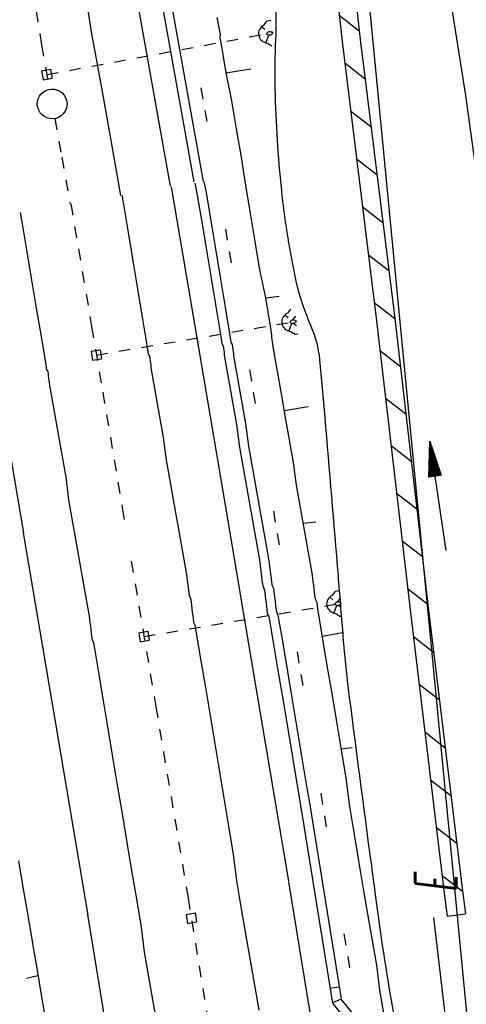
# Model space of a CAD drawing. Extents: x 447693 to 448165, y 439527 to 440695.
# Tile 72 of 88: x 447839 to 447858, y 440356 to 440399. Entities that reach past the tile are written whole.
import ezdxf

# ---------------------------------------------------------------- set-up
doc = ezdxf.new("R2010")
doc.units = 0
doc.header["$LTSCALE"] = 2
doc.header["$MEASUREMENT"] = 0
for name, pattern in [('ACAD_ISO03W100', [0.5, 0.25, -0.25]), ('ACAD_ISO05W100', [0.5, 0.25, -0.25]), ('ACAD_ISO10W100W', [0.5, 0.25, -0.25]), ('AUSGEZOGEN', [0]), ('PUNKTX2', [0.5, 0.25, -0.25])]:
    doc.linetypes.add(name, pattern=pattern)
doc.layers.get('0').update_dxf_attribs({"linetype": 'AUSGEZOGEN'})
for name, color, linetype in [('209-GRENZL-BAB', 7, 'AUSGEZOGEN'), ('ANMERKUNG', 7, 'CONTINUOUS'), ('BOESCHG', 250, 'AUSGEZOGEN'), ('DB-Bahnachse', 7, 'CONTINUOUS'), ('DB-Boeschungen', 15, 'CONTINUOUS'), ('DB-Gleisachse', 7, 'CONTINUOUS'), ('DB-Gleisachsen', 7, 'CONTINUOUS'), ('DB-GRABEN', 15, 'AUSGEZOGEN'), ('DB-HZV-Stützscheiben', 15, 'CONTINUOUS'), ('DB-Ingenieurbauwerke', 15, 'CONTINUOUS'), ('DB-Kabelanlagen', 15, 'CONTINUOUS'), ('DB-Wege', 15, 'CONTINUOUS'), ('MULDE', 250, 'AUSGEZOGEN'), ('PFEILTOP', 200, 'AUSGEZOGEN'), ('Rinne', 200, 'CONTINUOUS')]:
    doc.layers.add(name, color=color, linetype=linetype)
doc.styles.add('ROMANS', font='romans.shx', dxfattribs={"width": 0.8})

# ---------------------------------------------------------------- blocks, each defined once
blk = doc.blocks.new('PFEIL2')
at = {"color": 0}
for p, q in [((0.88, 0.002), (-2.401, -0.012)), ((0.881, -0.271), (0.879, 0.276)), ((0.879, 0.276), (2.429, 0.009)), ((0.911, 0.27), (0.879, 0.265)), ((0.965, 0.261), (0.879, 0.246)), ((1.019, 0.252), (0.879, 0.228)), ((1.073, 0.242), (0.879, 0.209)), ((1.127, 0.233), (0.879, 0.191)), ((1.181, 0.224), (0.879, 0.172)), ((1.235, 0.214), (0.879, 0.154)), ((1.289, 0.205), (0.879, 0.135)), ((1.343, 0.196), (0.879, 0.117)), ((1.397, 0.187), (0.879, 0.098)), ((1.451, 0.177), (0.879, 0.08)), ((1.505, 0.168), (0.879, 0.061)), ((1.559, 0.159), (0.88, 0.043)), ((1.613, 0.149), (0.88, 0.024)), ((1.668, 0.14), (0.88, 0.006)), ((1.722, 0.131), (0.88, -0.013)), ((1.776, 0.121), (0.88, -0.031)), ((1.83, 0.112), (0.88, -0.05)), ((1.884, 0.103), (0.88, -0.068)), ((1.938, 0.094), (0.88, -0.087)), ((1.992, 0.084), (0.88, -0.105)), ((2.046, 0.075), (0.88, -0.124)), ((2.1, 0.066), (0.88, -0.142)), ((2.154, 0.056), (0.88, -0.161)), ((2.208, 0.047), (0.88, -0.179)), ((2.262, 0.038), (0.881, -0.198)), ((2.316, 0.029), (0.881, -0.216)), ((2.37, 0.019), (0.881, -0.235)), ((2.424, 0.01), (0.881, -0.253)), ((2.429, 0.009), (0.881, -0.271))]:
    blk.add_line(p, q, dxfattribs=at)

msp = doc.modelspace()

# ---------------------------------------------------------------- hatches: boundary and pattern name
at = {"layer": 'PFEILTOP'}
h = msp.add_hatch(dxfattribs=at)
h.set_pattern_fill('_USER', color=256, scale=1.5, angle=45, style=0, pattern_type=0)
h.set_pattern_definition([(322.2121, (447848.9188, 440435.9402), (0.91911, 1.185427), [])])
edge = h.paths.add_edge_path()
edge.add_line((447845.106, 440456.37), (447845.902, 440456.442))
edge.add_line((447845.902, 440456.442), (447845.969, 440455.702))
edge.add_line((447845.969, 440455.702), (447847.182, 440447.943))
edge.add_line((447847.182, 440447.943), (447848.957, 440435.674))
edge.add_line((447848.957, 440435.674), (447850.632, 440422.419))
edge.add_line((447850.632, 440422.419), (447852.187, 440410.106))
edge.add_line((447852.187, 440410.106), (447853.544, 440397.848))
edge.add_line((447853.544, 440397.848), (447855.052, 440385.626))
edge.add_line((447855.052, 440385.626), (447856.534, 440372.857))
edge.add_line((447856.534, 440372.857), (447858.014, 440360.566))
edge.add_line((447858.014, 440360.566), (447858.144, 440359.573))
edge.add_line((447845.106, 440456.37), (447845.175, 440455.604))
edge.add_line((447845.175, 440455.604), (447846.39, 440447.823))
edge.add_line((447846.39, 440447.823), (447848.165, 440435.566))
edge.add_line((447848.165, 440435.566), (447849.838, 440422.319))
edge.add_line((447849.838, 440422.319), (447851.393, 440410.012))
edge.add_line((447851.393, 440410.012), (447852.75, 440397.756))
edge.add_line((447852.75, 440397.756), (447854.258, 440385.53))
edge.add_line((447854.258, 440385.53), (447855.74, 440372.763))
edge.add_line((447855.74, 440372.763), (447857.22, 440360.466))
edge.add_line((447857.22, 440360.466), (447857.35, 440359.469))

# ---------------------------------------------------------------- linework, layer by layer
at = {"layer": '209-GRENZL-BAB', "flags": 128}
msp.add_lwpolyline([(447860.718, 440329.207), (447848.642, 440454.484)], dxfattribs=at)
at = {"layer": 'BOESCHG', "flags": 128}
msp.add_lwpolyline([(447841.981, 440461.039, -0.006619), (447842.458, 440458.389, -0.012671), (447842.653, 440456.996, -0.000941), (447842.997, 440453.941, 0.003655), (447843.09, 440453.154, 0.001128), (447843.394, 440450.776, 0.001784), (447843.595, 440449.273, 0.005206), (447843.848, 440447.561, -0.0034), (447844.246, 440444.94, -0.005019), (447844.714, 440441.463, -0.003732), (447845.261, 440436.775, -0.010405), (447845.402, 440435.171, 0.007381), (447845.588, 440432.91, 0.039608), (447846.424, 440428.202, -0.043027), (447847.165, 440423.862, -0.007666), (447847.293, 440421.968, 0.010073), (447847.398, 440420.527, 0.00665), (447847.895, 440415.855, -0.006994), (447848.364, 440411.413, -0.002764), (447848.468, 440410.201, 0.001682), (447848.635, 440408.209, 0.026182), (447849.331, 440403.246, -0.032843), (447849.833, 440399.28, -0.027064), (447849.842, 440397.858, 0.017602), (447849.814, 440395.672, 0.020563), (447850.096, 440391.251, 0.024364), (447850.667, 440387.556, 0.052935), (447851.373, 440385.335, -0.079643), (447851.765, 440383.831, -0.002652), (447851.994, 440381.309, -0.000964), (447852.573, 440374.369, -0.000371), (447852.778, 440371.834, 0.001588), (447852.827, 440371.242, 0.009735), (447853.006, 440369.551, 0.002084), (447854.031, 440361.671, 0.000459), (447854.189, 440360.499, 0.00032), (447854.419, 440358.821, 0.016726), (447855.301, 440353.687, -0.019065), (447856.053, 440349.178, -0.018328), (447856.213, 440347.412, 0.023148), (447856.354, 440346.014, 0.009181), (447857.789, 440337.388, -0.002735), (447862.98, 440308.496, -0.000965), (447864.118, 440301.883, 0.003565), (447864.435, 440300.094, 0.038236), (447864.695, 440299.112, -0.016906), (447865.377, 440296.922, -0.029081), (447867.47, 440287.094, 0.026959), (447869.682, 440276.484, 0.000674), (447870.173, 440274.644, -0.000208), (447871.77, 440268.683, -0.002031), (447873.672, 440261.455, -0.001437), (447876.289, 440251.219)], format="xyb", dxfattribs=at)
msp.add_lwpolyline([(447849.214, 440459.976), (447850.287, 440457.612), (447851.898, 440449.478), (447852.227, 440440.394), (447854.306, 440419.82), (447858.141, 440395.399), (447861.73, 440369.363), (447863.918, 440348.9), (447874.121, 440302.456), (447876.374, 440277.407), (447880.798, 440264.069), (447890.709, 440223.853), (447896.86, 440204.496)], dxfattribs=at)
at = {"layer": 'DB-Bahnachse', "linetype": 'ACAD_ISO05W100'}
for p, q in [((447839.218, 440400.083), (447839.609, 440397.613)), ((447839.609, 440397.613), (447839.958, 440395.663)), ((447840.187, 440394.383), (447840.49, 440392.69)), ((447840.49, 440392.69), (447840.857, 440390.641))]:
    msp.add_line(p, q, dxfattribs=at)
at = {"layer": 'DB-Bahnachse', "linetype": 'ACAD_ISO10W100W'}
for p, q in [((447840.89, 440390.645), (447841.801, 440385.272)), ((447841.801, 440385.272), (447842.285, 440382.403)), ((447842.285, 440382.403), (447843.2, 440376.982)), ((447843.2, 440376.982), (447843.227, 440376.823)), ((447843.534, 440375.002), (447844.607, 440368.642)), ((447844.607, 440368.642), (447846.019, 440360.253)), ((447846.019, 440360.253), (447847.4, 440351.709))]:
    msp.add_line(p, q, dxfattribs=at)
at = {"layer": 'DB-Bahnachse', "linetype": 'Continuous'}
msp.add_ellipse((447840.073, 440395.023), major_axis=(-0.46, 0.46), ratio=1, start_param=2.59508645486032, end_param=8.878271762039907, dxfattribs=at)
at = {"layer": 'DB-Boeschungen', "linetype": 'Continuous'}
for p, q in [((447847.27, 440398.803), (447847.3, 440398.657)), ((447847.3, 440398.657), (447847.331, 440398.51)), ((447847.331, 440398.51), (447847.361, 440398.363)), ((447847.361, 440398.363), (447847.392, 440398.216)), ((447847.392, 440398.216), (447847.422, 440398.069)), ((447847.422, 440398.069), (447847.404, 440397.912)), ((447847.404, 440397.912), (447847.434, 440397.765)), ((447847.434, 440397.765), (447847.464, 440397.618)), ((447847.464, 440397.618), (447847.669, 440396.384)), ((447847.669, 440396.384), (447848.756, 440396.558)), ((447847.669, 440396.384), (447847.922, 440395.16)), ((447847.922, 440395.16), (447848.127, 440393.926)), ((447848.127, 440393.926), (447848.332, 440392.692)), ((447848.332, 440392.692), (447848.459, 440391.924))]:
    msp.add_line(p, q, dxfattribs=at)
at = {"layer": 'DB-Gleisachse', "linetype": 'Continuous'}
for p, q in [((447843.121, 440391.022), (447843.202, 440390.539)), ((447838.679, 440390.272), (447838.762, 440389.777)), ((447843.202, 440390.539), (447843.408, 440389.305)), ((447838.762, 440389.777), (447838.968, 440388.543)), ((447843.408, 440389.305), (447843.614, 440388.071)), ((447838.968, 440388.543), (447839.175, 440387.309)), ((447843.614, 440388.071), (447843.82, 440386.837)), ((447839.175, 440387.309), (447839.381, 440386.075)), ((447843.82, 440386.837), (447844.027, 440385.603)), ((447839.381, 440386.075), (447839.587, 440384.841)), ((447844.027, 440385.603), (447844.233, 440384.37)), ((447839.587, 440384.841), (447839.793, 440383.607)), ((447844.233, 440384.37), (447844.245, 440384.27)), ((447844.245, 440384.27), (447844.258, 440384.171)), ((447844.258, 440384.171), (447844.27, 440384.072)), ((447844.27, 440384.072), (447844.333, 440383.979)), ((447844.333, 440383.979), (447844.345, 440383.88)), ((447844.345, 440383.88), (447844.358, 440383.781)), ((447844.358, 440383.781), (447844.37, 440383.681)), ((447839.793, 440383.607), (447839.806, 440383.508)), ((447839.806, 440383.508), (447839.818, 440383.409)), ((447839.818, 440383.409), (447839.881, 440383.316)), ((447839.881, 440383.316), (447839.893, 440383.217)), ((447844.37, 440383.681), (447844.383, 440383.582)), ((447844.383, 440383.582), (447844.395, 440383.483)), ((447844.395, 440383.483), (447844.408, 440383.384)), ((447844.408, 440383.384), (447844.583, 440382.398)), ((447839.893, 440383.217), (447839.906, 440383.117)), ((447839.906, 440383.117), (447839.918, 440383.018)), ((447839.918, 440383.018), (447839.931, 440382.919)), ((447839.931, 440382.919), (447839.943, 440382.82)), ((447839.943, 440382.82), (447839.956, 440382.721)), ((447839.956, 440382.721), (447839.968, 440382.621)), ((447839.968, 440382.621), (447840.143, 440381.636)), ((447844.583, 440382.398), (447844.758, 440381.412)), ((447840.143, 440381.636), (447840.318, 440380.65)), ((447844.758, 440381.412), (447844.932, 440380.426)), ((447840.318, 440380.65), (447840.493, 440379.664)), ((447844.932, 440380.426), (447845.058, 440379.434)), ((447840.493, 440379.664), (447840.668, 440378.678)), ((447845.058, 440379.434), (447845.233, 440378.448)), ((447840.668, 440378.678), (447840.793, 440377.686)), ((447845.233, 440378.448), (447845.408, 440377.462)), ((447840.793, 440377.686), (447840.968, 440376.7)), ((447845.408, 440377.462), (447845.583, 440376.476)), ((447840.968, 440376.7), (447841.143, 440375.714)), ((447845.583, 440376.476), (447845.757, 440375.491)), ((447841.143, 440375.714), (447841.318, 440374.728)), ((447845.757, 440375.491), (447845.932, 440374.505)), ((447841.318, 440374.728), (447841.493, 440373.742)), ((447845.932, 440374.505), (447846.058, 440373.513)), ((447841.493, 440373.742), (447841.668, 440372.757)), ((447846.058, 440373.513), (447846.126, 440373.37)), ((447846.126, 440373.37), (447846.145, 440373.221)), ((447846.145, 440373.221), (447846.164, 440373.072)), ((447846.164, 440373.072), (447846.182, 440372.924)), ((447846.182, 440372.924), (447846.201, 440372.775)), ((447841.668, 440372.757), (447841.687, 440372.608)), ((447841.687, 440372.608), (447841.705, 440372.459)), ((447846.201, 440372.775), (447846.22, 440372.626)), ((447846.22, 440372.626), (447846.239, 440372.477)), ((447841.705, 440372.459), (447841.724, 440372.31)), ((447841.724, 440372.31), (447841.743, 440372.161)), ((447841.743, 440372.161), (447841.762, 440372.013)), ((447846.239, 440372.477), (447846.258, 440372.328)), ((447846.258, 440372.328), (447846.326, 440372.186)), ((447846.326, 440372.186), (447846.345, 440372.037)), ((447841.762, 440372.013), (447841.781, 440371.864)), ((447841.781, 440371.864), (447841.799, 440371.715)), ((447841.799, 440371.715), (447841.818, 440371.566)), ((447846.345, 440372.037), (447846.551, 440370.803)), ((447841.818, 440371.566), (447841.887, 440371.424)), ((447841.887, 440371.424), (447841.905, 440371.275)), ((447841.905, 440371.275), (447842.112, 440370.041)), ((447846.551, 440370.803), (447846.757, 440369.569)), ((447842.112, 440370.041), (447842.318, 440368.807)), ((447846.757, 440369.569), (447846.964, 440368.335)), ((447842.318, 440368.807), (447842.524, 440367.573)), ((447846.964, 440368.335), (447847.17, 440367.101)), ((447842.524, 440367.573), (447842.73, 440366.339)), ((447847.17, 440367.101), (447847.376, 440365.868)), ((447842.73, 440366.339), (447842.937, 440365.105)), ((447847.376, 440365.868), (447847.582, 440364.634)), ((447842.937, 440365.105), (447843.143, 440363.871)), ((447847.582, 440364.634), (447847.789, 440363.4)), ((447843.143, 440363.871), (447843.343, 440362.687)), ((447847.789, 440363.4), (447847.995, 440362.166)), ((447843.343, 440362.687), (447843.549, 440361.453)), ((447847.995, 440362.166), (447848.151, 440360.926)), ((447843.549, 440361.453), (447843.755, 440360.219)), ((447848.151, 440360.926), (447848.358, 440359.692)), ((447843.755, 440360.219), (447843.962, 440358.985)), ((447848.358, 440359.692), (447848.545, 440358.607)), ((447843.962, 440358.985), (447844.099, 440357.894)), ((447848.545, 440358.607), (447848.733, 440357.522)), ((447844.099, 440357.894), (447844.287, 440356.809)), ((447848.733, 440357.522), (447848.92, 440356.437)), ((447844.287, 440356.809), (447844.474, 440355.724)), ((447848.92, 440356.437), (447849.107, 440355.352)), ((447844.474, 440355.724), (447844.662, 440354.639))]:
    msp.add_line(p, q, dxfattribs=at)
at = {"layer": 'DB-Gleisachsen', "linetype": 'Continuous'}
for p, q in [((447841.395, 440400.653), (447841.786, 440398.184)), ((447841.786, 440398.184), (447842.226, 440395.722)), ((447842.226, 440395.722), (447842.667, 440393.261)), ((447842.667, 440393.261), (447843.069, 440391.014))]:
    msp.add_line(p, q, dxfattribs=at)
at = {"layer": 'DB-GRABEN', "linetype": 'Continuous'}
for p, q in [((447849.368, 440398.282), (447849.228, 440398.398)), ((447849.346, 440398.485), (447849.48, 440398.664)), ((447849.48, 440398.664), (447849.642, 440398.693)), ((447849.411, 440397.699), (447849.542, 440398.038)), ((447849.496, 440397.682), (447849.683, 440397.563)), ((447848.451, 440391.922), (447848.528, 440391.464)), ((447848.528, 440391.464), (447848.734, 440390.23)), ((447848.734, 440390.23), (447848.94, 440388.996)), ((447848.94, 440388.996), (447849.146, 440387.762)), ((447849.146, 440387.762), (447849.402, 440386.534)), ((447849.402, 440386.534), (447849.998, 440386.61)), ((447849.402, 440386.534), (447849.608, 440385.301)), ((447850.373, 440385.865), (447850.509, 440386.042)), ((447850.391, 440385.662), (447850.253, 440385.78)), ((447850.595, 440385.565), (447850.723, 440385.73)), ((447849.608, 440385.301), (447849.621, 440385.201)), ((447849.621, 440385.201), (447849.634, 440385.102)), ((447849.634, 440385.102), (447849.646, 440385.003)), ((447849.646, 440385.003), (447849.659, 440384.904)), ((447850.424, 440385.079), (447850.561, 440385.415)), ((447850.509, 440385.059), (447850.694, 440384.937)), ((447850.621, 440385.417), (447850.765, 440385.322)), ((447849.659, 440384.904), (447849.671, 440384.804)), ((447849.671, 440384.804), (447849.684, 440384.705)), ((447849.684, 440384.705), (447849.696, 440384.606)), ((447849.696, 440384.606), (447849.709, 440384.507)), ((447850.694, 440384.937), (447850.811, 440384.956)), ((447849.709, 440384.507), (447849.721, 440384.408)), ((447849.721, 440384.408), (447849.734, 440384.308)), ((447849.734, 440384.308), (447849.909, 440383.323)), ((447849.909, 440383.323), (447850.084, 440382.337)), ((447850.084, 440382.337), (447850.265, 440381.301)), ((447850.227, 440381.599), (447851.263, 440381.78)), ((447850.265, 440381.301), (447850.44, 440380.315)), ((447850.44, 440380.315), (447850.615, 440379.33)), ((447850.615, 440379.33), (447850.74, 440378.337)), ((447850.74, 440378.337), (447850.915, 440377.352)), ((447850.915, 440377.352), (447851.09, 440376.366)), ((447851.052, 440376.663), (447851.598, 440376.732)), ((447851.09, 440376.366), (447851.265, 440375.38)), ((447851.265, 440375.38), (447851.44, 440374.394)), ((447851.44, 440374.394), (447851.458, 440374.245)), ((447851.458, 440374.245), (447851.477, 440374.096)), ((447851.477, 440374.096), (447851.496, 440373.948)), ((447851.496, 440373.948), (447851.515, 440373.799)), ((447851.515, 440373.799), (447851.534, 440373.65)), ((447851.534, 440373.65), (447851.552, 440373.501)), ((447851.552, 440373.501), (447851.571, 440373.352)), ((447851.571, 440373.352), (447851.64, 440373.21)), ((447852.354, 440373.316), (447852.215, 440373.435)), ((447852.335, 440373.52), (447852.472, 440373.696)), ((447852.472, 440373.696), (447852.626, 440373.722)), ((447851.64, 440373.21), (447851.658, 440373.061)), ((447851.658, 440373.061), (447851.677, 440372.912)), ((447852.387, 440372.733), (447852.524, 440373.069)), ((447852.558, 440373.219), (447852.656, 440373.346)), ((447852.583, 440373.071), (447852.684, 440373.005)), ((447851.677, 440372.912), (447851.883, 440371.678)), ((447852.471, 440372.714), (447852.657, 440372.592)), ((447852.657, 440372.592), (447852.716, 440372.601)), ((447851.877, 440371.728), (447852.774, 440371.885)), ((447851.883, 440371.678), (447852.09, 440370.444)), ((447852.09, 440370.444), (447852.296, 440369.21)), ((447852.296, 440369.21), (447852.502, 440367.977)), ((447852.502, 440367.977), (447852.708, 440366.743)), ((447852.702, 440366.792), (447853.198, 440366.855)), ((447852.708, 440366.743), (447852.915, 440365.509)), ((447852.915, 440365.509), (447853.071, 440364.269)), ((447853.071, 440364.269), (447853.278, 440363.035)), ((447853.278, 440363.035), (447853.484, 440361.801)), ((447838.606, 440361.887), (447838.812, 440360.653)), ((447853.484, 440361.801), (447853.69, 440360.567)), ((447838.812, 440360.653), (447839.018, 440359.419)), ((447853.69, 440360.567), (447853.877, 440359.482)), ((447839.018, 440359.419), (447839.224, 440358.186)), ((447853.877, 440359.482), (447854.065, 440358.397)), ((447854.065, 440358.397), (447854.252, 440357.312)), ((447839.224, 440358.186), (447839.412, 440357.1)), ((447839.412, 440357.1), (447839.599, 440356.015)), ((447854.252, 440357.312), (447854.39, 440356.221)), ((447839.443, 440356.852), (447838.953, 440356.74)), ((447854.39, 440356.221), (447854.578, 440355.135)), ((447839.599, 440356.015), (447839.787, 440354.93))]:
    msp.add_line(p, q, dxfattribs=at)
for centre, major_axis, ratio, start_param, end_param in [((447849.588, 440398.114), (0.49, 0.066), 0.879152, 1.966017, 4.408131), ((447850.608, 440385.491), (0.49, 0.067), 0.879222, 1.950057, 4.392338), ((447852.57, 440373.145), (0.49, 0.067), 0.879222, 1.950057, 4.392338)]:
    msp.add_ellipse(centre, major_axis=major_axis, ratio=ratio, start_param=start_param, end_param=end_param, dxfattribs=at)
at = {"layer": 'DB-HZV-Stützscheiben', "linetype": 'PUNKTX2'}
for p, q in [((447846.579, 440395.727), (447846.923, 440393.757)), ((447847.647, 440389.545), (447847.985, 440387.574)), ((447848.699, 440383.385), (447849.037, 440381.413)), ((447849.748, 440377.2), (447850.081, 440375.228)), ((447850.783, 440371.037), (447851.115, 440369.064)), ((447851.816, 440364.85), (447852.143, 440362.877)), ((447852.834, 440358.684), (447853.161, 440356.711))]:
    msp.add_line(p, q, dxfattribs=at)
at = {"layer": 'DB-Ingenieurbauwerke', "linetype": 'Continuous'}
for p, q in [((447843.57, 440400.742), (447845.237, 440391.424)), ((447839.608, 440396.468), (447840.001, 440396.544)), ((447839.608, 440396.468), (447839.684, 440396.075)), ((447840.001, 440396.544), (447840.077, 440396.151)), ((447839.684, 440396.075), (447840.077, 440396.151)), ((447845.278, 440391.389), (447846.674, 440383.144)), ((447841.776, 440384.194), (447842.171, 440384.261)), ((447841.776, 440384.194), (447841.843, 440383.8)), ((447842.171, 440384.261), (447842.237, 440383.866)), ((447841.843, 440383.8), (447842.237, 440383.866)), ((447846.673, 440383.144), (447847.588, 440377.723)), ((447837.897, 440381.662), (447838.813, 440376.241)), ((447847.588, 440377.722), (447848.995, 440369.382)), ((447838.812, 440376.242), (447840.218, 440367.903)), ((447843.86, 440371.869), (447844.254, 440371.935)), ((447843.86, 440371.869), (447843.926, 440371.474)), ((447844.254, 440371.935), (447844.321, 440371.541)), ((447843.926, 440371.474), (447844.321, 440371.541)), ((447848.995, 440369.381), (447850.407, 440360.992)), ((447840.218, 440367.904), (447841.631, 440359.514)), ((447850.412, 440360.964), (447851.793, 440352.419)), ((447845.931, 440359.542), (447846.326, 440359.608)), ((447846.326, 440359.608), (447846.392, 440359.214)), ((447841.626, 440359.543), (447843.008, 440350.999)), ((447845.931, 440359.542), (447845.998, 440359.147)), ((447845.998, 440359.147), (447846.392, 440359.214))]:
    msp.add_line(p, q, dxfattribs=at)
at = {"layer": 'DB-Ingenieurbauwerke', "linetype": 'ACAD_ISO03W100'}
for p, q in [((447839.843, 440396.309), (447849.719, 440398.145)), ((447842.007, 440384.03), (447850.742, 440385.506)), ((447844.09, 440371.705), (447852.704, 440373.161))]:
    msp.add_line(p, q, dxfattribs=at)
at = {"layer": 'DB-Ingenieurbauwerke', "linetype": 'Continuous'}
for centre, major_axis in [((447849.588, 440398.114), (0.133, 0.024)), ((447850.608, 440385.491), (0.133, 0.022)), ((447852.57, 440373.145), (0.133, 0.022))]:
    msp.add_ellipse(centre, major_axis=major_axis, ratio=0.555556, dxfattribs=at)
at = {"layer": 'DB-Kabelanlagen', "linetype": 'Continuous'}
for p, q in [((447844.998, 440400.997), (447846.675, 440391.623)), ((447844.604, 440400.927), (447846.271, 440391.609)), ((447846.31, 440391.56), (447846.407, 440391.095)), ((447846.704, 440391.627), (447846.804, 440391.145)), ((447846.407, 440391.095), (447846.613, 440389.861)), ((447846.804, 440391.145), (447847.01, 440389.911)), ((447846.613, 440389.861), (447846.82, 440388.627)), ((447847.01, 440389.911), (447847.216, 440388.677)), ((447846.82, 440388.627), (447847.026, 440387.393)), ((447847.216, 440388.677), (447847.423, 440387.444)), ((447847.026, 440387.393), (447847.232, 440386.16)), ((447847.423, 440387.444), (447847.629, 440386.21)), ((447847.232, 440386.16), (447847.438, 440384.926)), ((447847.629, 440386.21), (447847.835, 440384.976)), ((447847.438, 440384.926), (447847.451, 440384.826)), ((447847.451, 440384.826), (447847.463, 440384.727)), ((447847.463, 440384.727), (447847.476, 440384.628)), ((447847.476, 440384.628), (447847.488, 440384.529)), ((447847.835, 440384.976), (447847.848, 440384.877)), ((447847.848, 440384.877), (447847.86, 440384.777)), ((447847.86, 440384.777), (447847.873, 440384.678)), ((447847.873, 440384.678), (447847.885, 440384.579)), ((447847.885, 440384.579), (447847.947, 440384.486)), ((447847.488, 440384.529), (447847.551, 440384.436)), ((447847.551, 440384.436), (447847.563, 440384.337)), ((447847.563, 440384.337), (447847.576, 440384.237)), ((447847.576, 440384.237), (447847.588, 440384.138)), ((447847.588, 440384.138), (447847.601, 440384.039)), ((447847.947, 440384.486), (447847.96, 440384.387)), ((447847.96, 440384.387), (447847.973, 440384.288)), ((447847.973, 440384.288), (447847.985, 440384.188)), ((447847.985, 440384.188), (447847.998, 440384.089)), ((447847.601, 440384.039), (447847.613, 440383.94)), ((447847.613, 440383.94), (447847.788, 440382.954)), ((447847.998, 440384.089), (447848.01, 440383.99)), ((447848.01, 440383.99), (447848.185, 440383.004)), ((447847.788, 440382.954), (447847.963, 440381.968)), ((447848.185, 440383.004), (447848.36, 440382.018)), ((447848.36, 440382.018), (447848.535, 440381.032)), ((447847.963, 440381.968), (447848.138, 440380.982)), ((447848.138, 440380.982), (447848.263, 440379.99)), ((447848.535, 440381.032), (447848.66, 440380.04)), ((447848.263, 440379.99), (447848.438, 440379.004)), ((447848.66, 440380.04), (447848.835, 440379.054)), ((447848.438, 440379.004), (447848.613, 440378.018)), ((447848.835, 440379.054), (447849.01, 440378.069)), ((447848.613, 440378.018), (447848.788, 440377.033)), ((447849.01, 440378.069), (447849.185, 440377.083)), ((447848.788, 440377.033), (447848.963, 440376.047)), ((447849.185, 440377.083), (447849.36, 440376.097)), ((447848.963, 440376.047), (447849.138, 440375.061)), ((447849.36, 440376.097), (447849.535, 440375.111)), ((447849.535, 440375.111), (447849.66, 440374.119)), ((447849.138, 440375.061), (447849.263, 440374.069)), ((447849.263, 440374.069), (447849.282, 440373.92)), ((447849.282, 440373.92), (447849.35, 440373.777)), ((447849.66, 440374.119), (447849.679, 440373.97)), ((447849.679, 440373.97), (447849.747, 440373.827)), ((447849.747, 440373.827), (447849.766, 440373.679)), ((447849.35, 440373.777), (447849.369, 440373.629)), ((447849.369, 440373.629), (447849.388, 440373.48)), ((447849.388, 440373.48), (447849.407, 440373.331)), ((447849.766, 440373.679), (447849.785, 440373.53)), ((447849.785, 440373.53), (447849.804, 440373.381)), ((447849.804, 440373.381), (447849.822, 440373.232)), ((447849.407, 440373.331), (447849.426, 440373.182)), ((447849.426, 440373.182), (447849.444, 440373.033)), ((447849.444, 440373.033), (447849.463, 440372.884)), ((447849.822, 440373.232), (447849.841, 440373.083)), ((447849.841, 440373.083), (447849.86, 440372.935)), ((447849.86, 440372.935), (447849.879, 440372.786)), ((447849.463, 440372.884), (447849.482, 440372.736)), ((447849.482, 440372.736), (447849.55, 440372.593)), ((447849.55, 440372.593), (447849.757, 440371.359)), ((447849.879, 440372.786), (447849.947, 440372.643)), ((447849.947, 440372.643), (447850.154, 440371.409)), ((447849.757, 440371.359), (447849.963, 440370.125)), ((447850.154, 440371.409), (447850.36, 440370.175)), ((447849.963, 440370.125), (447850.169, 440368.891)), ((447850.36, 440370.175), (447850.566, 440368.942)), ((447850.169, 440368.891), (447850.375, 440367.658)), ((447850.566, 440368.942), (447850.772, 440367.708)), ((447850.375, 440367.658), (447850.582, 440366.424)), ((447850.772, 440367.708), (447850.978, 440366.474)), ((447850.978, 440366.474), (447851.185, 440365.24)), ((447850.582, 440366.424), (447850.788, 440365.19)), ((447850.788, 440365.19), (447850.917, 440364.416)), ((447851.185, 440365.24), (447851.322, 440364.421)), ((447850.917, 440364.416), (447852.333, 440355.661)), ((447851.322, 440364.421), (447852.708, 440355.845)), ((447852.22, 440356.318), (447852.614, 440356.373)), ((447852.718, 440355.834), (447852.339, 440355.663)), ((447853.794, 440354.523), (447852.718, 440355.834)), ((447853.412, 440354.342), (447852.34, 440355.662))]:
    msp.add_line(p, q, dxfattribs=at)
at = {"layer": 'DB-Wege', "linetype": 'Continuous'}
msp.add_ellipse((446606.214, 440069.676), major_axis=(1240.128, 168.327), ratio=1, start_param=-0.004692, end_param=0.121221, dxfattribs=at)
at = {"layer": 'MULDE'}
msp.add_lwpolyline([(447856.754, 440359.405), (447858.107, 440347.862), (447864.531, 440307.516), (447865.851, 440300.442)], dxfattribs=at)
at = {"layer": 'Rinne'}
for points in [[(447845.106, 440456.37), (447845.175, 440455.604), (447846.39, 440447.823), (447848.165, 440435.566), (447849.838, 440422.319), (447851.393, 440410.012), (447852.75, 440397.756), (447854.258, 440385.53), (447855.74, 440372.763), (447857.22, 440360.466), (447857.35, 440359.469)], [(447845.902, 440456.442), (447845.969, 440455.702), (447847.182, 440447.943), (447848.957, 440435.674), (447850.632, 440422.419), (447852.187, 440410.106), (447853.544, 440397.848), (447855.052, 440385.626), (447856.534, 440372.857), (447858.014, 440360.566), (447858.144, 440359.573)]]:
    msp.add_lwpolyline(points, dxfattribs=at)
at = {"layer": 'Rinne', "flags": 128}
msp.add_lwpolyline([(447857.35, 440359.469), (447858.144, 440359.573)], dxfattribs=at)

# ---------------------------------------------------------------- block references
at = {"layer": 'PFEILTOP', "rotation": 98.02535245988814}
msp.add_blockref('PFEIL2', (447856.937, 440377.854), dxfattribs=at)

# ---------------------------------------------------------------- texts
at = {"layer": 'ANMERKUNG', "style": 'ROMANS', "oblique": 7, "width": 0.5}
msp.add_text('E', height=1.8, rotation=90, dxfattribs=at).set_placement((447857.747, 440360.521))

doc.saveas('drawing.dxf')
